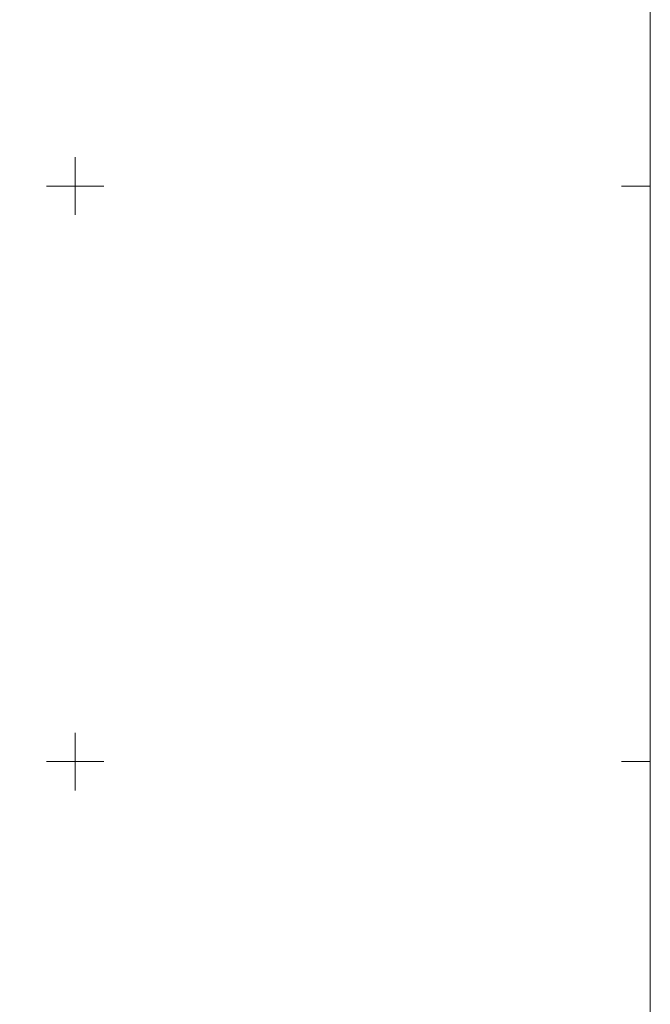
# Model space of a CAD drawing. Header units: metres. Extents: x 6567444 to 13135881, y 5574237 to 11149086.
# Tile 184 of 191: x 6567945 to 6568000, y 5574579 to 5574664. Entities that reach past the tile are written whole.
import ezdxf

# ---------------------------------------------------------------- set-up
doc = ezdxf.new("R2010")
doc.units = ezdxf.units.M
doc.layers.add('PARRA', color=7, linetype='Continuous', lineweight=13)
doc.layers.add('PARSI', color=7, linetype='Continuous', lineweight=20)

# ---------------------------------------------------------------- blocks, each defined once
blk = doc.blocks.new('mzsk')
at = {"layer": 'PARSI', "color": 0}
for p, q in [((0, -5), (0, 5)), ((5, 0), (-5, 0))]:
    blk.add_line(p, q, dxfattribs=at)
blk = doc.blocks.new('mzsk_3')
at = {"layer": 'PARSI', "color": 0}
for p, q in [((-5, 0), (5, 0)), ((0, -5), (0, 0))]:
    blk.add_line(p, q, dxfattribs=at)
blk = doc.blocks.new('_MDCP')
at = {"layer": 'PARRA'}
blk.add_lwpolyline([(6567600, 5574500), (6567600, 5574750), (6568000, 5574750), (6568000, 5574500)], close=True, dxfattribs=at)
at = {"layer": 'PARSI', "xscale": 0.5, "yscale": 0.5, "zscale": 0.5}
for name, p, rotation in [('mzsk', (6567950, 5574650), 1.16962990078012e-09), ('mzsk_3', (6568000, 5574650), 270.0000000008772), ('mzsk', (6567950, 5574600), 1.16962990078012e-09), ('mzsk_3', (6568000, 5574600), 270.0000000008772)]:
    blk.add_blockref(name, p, dxfattribs=dict(at, rotation=rotation))
blk = doc.blocks.new('GE.I.6640.1.468.2024_MDCP_dodatkowe pomiary_12.03.2026')
at = {"layer": 'PARRA'}
blk.add_lwpolyline([(6567600, 5574500), (6567600, 5574750), (6568000, 5574750), (6568000, 5574500)], close=True, dxfattribs=at)
at = {"layer": 'PARSI', "xscale": 0.5, "yscale": 0.5, "zscale": 0.5}
for name, p, rotation in [('mzsk', (6567950, 5574650), 1.16962990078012e-09), ('mzsk_3', (6568000, 5574650), 270.0000000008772), ('mzsk', (6567950, 5574600), 1.16962990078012e-09), ('mzsk_3', (6568000, 5574600), 270.0000000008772)]:
    blk.add_blockref(name, p, dxfattribs=dict(at, rotation=rotation))

msp = doc.modelspace()

# ---------------------------------------------------------------- block references
at = {"layer": 'Defpoints'}
msp.add_blockref('GE.I.6640.1.468.2024_MDCP_dodatkowe pomiary_12.03.2026', (0, 0), dxfattribs=at)

# ---------------------------------------------------------------- next in the draw order: block references
msp.add_blockref('_MDCP', (0, 0))

doc.saveas('drawing.dxf')
